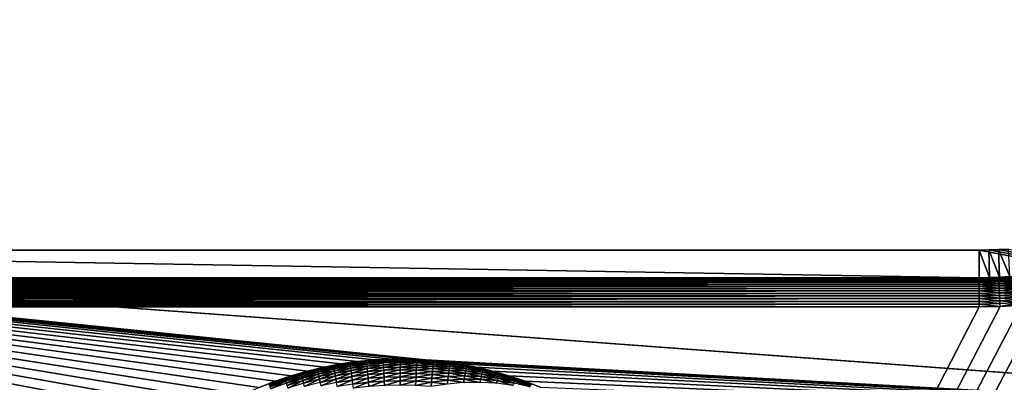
# Model space of a CAD drawing. Extents: x -260 to 260, y -882 to 882.
# Tile 179 of 234: x -47 to 74, y 621 to 665. Entities that reach past the tile are written whole.
import ezdxf

# ---------------------------------------------------------------- set-up
doc = ezdxf.new("R2010")
doc.units = 0
doc.header["$LTSCALE"] = 21.359881
for name, color, linetype in [('1', 7, 'CONTINUOUS'), ('2', 7, 'CONTINUOUS'), ('22', 7, 'CONTINUOUS'), ('25', 7, 'CONTINUOUS'), ('48', 7, 'CONTINUOUS'), ('49', 7, 'CONTINUOUS'), ('62', 7, 'CONTINUOUS'), ('63', 7, 'CONTINUOUS')]:
    doc.layers.add(name, color=color, linetype=linetype)

msp = doc.modelspace()

# ---------------------------------------------------------------- linework, layer by layer
at = {"layer": '1', "color": 7, "linetype": 'CONTINUOUS'}
for points in [[(253.52, 812.5), (-253.52, 0), (253.52, 0), (253.52, 812.5)], [(-253.52, 0), (253.52, 812.5), (116.58, 650.82), (-253.52, 0)], [(114.85, 648.89), (-253.52, 0), (116.58, 650.82), (114.85, 648.89)], [(113.04, 647.05), (-253.52, 0), (114.85, 648.89), (113.04, 647.05)], [(111.16, 645.28), (-253.52, 0), (113.04, 647.05), (111.16, 645.28)], [(109.2, 643.59), (-253.52, 0), (111.16, 645.28), (109.2, 643.59)], [(107.16, 641.99), (-253.52, 0), (109.2, 643.59), (107.16, 641.99)], [(105.06, 640.48), (-253.52, 0), (107.16, 641.99), (105.06, 640.48)], [(102.9, 639.06), (-253.52, 0), (105.06, 640.48), (102.9, 639.06)], [(100.68, 637.73), (-253.52, 0), (102.9, 639.06), (100.68, 637.73)], [(98.4, 636.51), (-253.52, 0), (100.68, 637.73), (98.4, 636.51)], [(96.08, 635.38), (-253.52, 0), (98.4, 636.51), (96.08, 635.38)], [(93.7, 634.35), (-253.52, 0), (96.08, 635.38), (93.7, 634.35)], [(91.29, 633.42), (-253.52, 0), (93.7, 634.35), (91.29, 633.42)], [(88.84, 632.6), (-253.52, 0), (91.29, 633.42), (88.84, 632.6)], [(86.35, 631.89), (-253.52, 0), (88.84, 632.6), (86.35, 631.89)], [(83.83, 631.28), (-253.52, 0), (86.35, 631.89), (83.83, 631.28)], [(81.3, 630.78), (-253.52, 0), (83.83, 631.28), (81.3, 630.78)], [(78.74, 630.39), (-253.52, 0), (81.3, 630.78), (78.74, 630.39)], [(76.17, 630.12), (-253.52, 0), (78.74, 630.39), (76.17, 630.12)], [(73.59, 629.95), (-253.52, 0), (76.17, 630.12), (73.59, 629.95)], [(71, 629.89), (-253.52, 0), (73.59, 629.95), (71, 629.89)], [(-129, 629.89), (-253.52, 0), (71, 629.89), (-129, 629.89)]]:
    msp.add_3dface(points, dxfattribs=at)
at = {"layer": '2', "color": 7, "linetype": 'CONTINUOUS'}
for points in [[(-27.98, 613.6, -9), (-199.6, 612.49, -9), (-139.66, 637.94, -9), (-27.98, 613.6, -9)], [(-139.66, 637.94, -9), (-138.49, 637.71, -9), (-26.33, 614.88, -9), (-139.66, 637.94, -9)], [(-27.98, 613.6, -9), (-139.66, 637.94, -9), (-26.33, 614.88, -9), (-27.98, 613.6, -9)], [(-138.49, 637.71, -9), (-137.31, 637.51, -9), (-22.85, 617.19, -9), (-138.49, 637.71, -9)], [(-26.33, 614.88, -9), (-138.49, 637.71, -9), (-24.61, 616.07, -9), (-26.33, 614.88, -9)], [(-24.61, 616.07, -9), (-138.49, 637.71, -9), (-22.85, 617.19, -9), (-24.61, 616.07, -9)], [(-137.31, 637.51, -9), (-136.13, 637.34, -9), (-19.17, 619.16, -9), (-137.31, 637.51, -9)], [(-22.85, 617.19, -9), (-137.31, 637.51, -9), (-21.03, 618.21, -9), (-22.85, 617.19, -9)], [(-21.03, 618.21, -9), (-137.31, 637.51, -9), (-19.17, 619.16, -9), (-21.03, 618.21, -9)], [(-136.13, 637.34, -9), (-134.95, 637.19, -9), (-13.35, 621.45, -9), (-136.13, 637.34, -9)], [(-19.17, 619.16, -9), (-136.13, 637.34, -9), (-17.27, 620.01, -9), (-19.17, 619.16, -9)], [(-17.27, 620.01, -9), (-136.13, 637.34, -9), (-15.33, 620.78, -9), (-17.27, 620.01, -9)], [(-15.33, 620.78, -9), (-136.13, 637.34, -9), (-13.35, 621.45, -9), (-15.33, 620.78, -9)], [(-13.35, 621.45, -9), (-134.95, 637.19, -9), (-11.35, 622.03, -9), (-13.35, 621.45, -9)], [(-11.35, 622.03, -9), (-134.95, 637.19, -9), (-9.32, 622.51, -9), (-11.35, 622.03, -9)], [(-9.32, 622.51, -9), (-134.95, 637.19, -9), (-7.27, 622.9, -9), (-9.32, 622.51, -9)], [(-7.27, 622.9, -9), (-134.95, 637.19, -9), (-5.2, 623.19, -9), (-7.27, 622.9, -9)], [(-5.2, 623.19, -9), (-134.95, 637.19, -9), (-3.13, 623.39, -9), (-5.2, 623.19, -9)], [(-134.95, 637.19, -9), (-133.76, 637.07, -9), (-3.13, 623.39, -9), (-134.95, 637.19, -9)], [(-133.76, 637.07, -9), (-132.58, 636.98, -9), (1.04, 623.49, -9), (-133.76, 637.07, -9)], [(-1.04, 623.49, -9), (-3.13, 623.39, -9), (-133.76, 637.07, -9), (-1.04, 623.49, -9)], [(-1.04, 623.49, -9), (-133.76, 637.07, -9), (1.04, 623.49, -9), (-1.04, 623.49, -9)], [(-132.58, 636.98, -9), (-131.38, 636.91, -9), (1.04, 623.49, -9), (-132.58, 636.98, -9)], [(-131.38, 636.91, -9), (-130.19, 636.87, -9), (1.04, 623.49, -9), (-131.38, 636.91, -9)], [(-130.19, 636.87, -9), (-129, 636.86, -9), (1.04, 623.49, -9), (-130.19, 636.87, -9)], [(-129, 636.86, -9), (71, 636.86, -9), (201.2, 612.44, -9), (-129, 636.86, -9)], [(200.4, 612.49, -9), (-129, 636.86, -9), (201.2, 612.44, -9), (200.4, 612.49, -9)], [(-129, 636.86, -9), (200.4, 612.49, -9), (3.13, 623.39, -9), (-129, 636.86, -9)], [(1.04, 623.49, -9), (-129, 636.86, -9), (3.13, 623.39, -9), (1.04, 623.49, -9)], [(71, 636.86, -9), (72.19, 636.87, -9), (201.99, 612.34, -9), (71, 636.86, -9)], [(201.2, 612.44, -9), (71, 636.86, -9), (201.99, 612.34, -9), (201.2, 612.44, -9)], [(72.19, 636.87, -9), (73.38, 636.91, -9), (201.99, 612.34, -9), (72.19, 636.87, -9)], [(73.38, 636.91, -9), (74.58, 636.98, -9), (201.99, 612.34, -9), (73.38, 636.91, -9)], [(3.13, 623.39, -9), (200.4, 612.49, -9), (5.2, 623.19, -9), (3.13, 623.39, -9)], [(5.2, 623.19, -9), (200.4, 612.49, -9), (7.27, 622.9, -9), (5.2, 623.19, -9)], [(7.27, 622.9, -9), (200.4, 612.49, -9), (9.32, 622.51, -9), (7.27, 622.9, -9)], [(9.32, 622.51, -9), (200.4, 612.49, -9), (11.35, 622.03, -9), (9.32, 622.51, -9)], [(11.35, 622.03, -9), (200.4, 612.49, -9), (13.35, 621.45, -9), (11.35, 622.03, -9)], [(13.35, 621.45, -9), (200.4, 612.49, -9), (15.33, 620.78, -9), (13.35, 621.45, -9)], [(15.33, 620.78, -9), (200.4, 612.49, -9), (17.27, 620.01, -9), (15.33, 620.78, -9)]]:
    msp.add_3dface(points, dxfattribs=at)
at = {"layer": '22', "color": 7, "linetype": 'CONTINUOUS'}
for points in [[(-9.32, 622.51, -9), (-7.27, 622.9, -9), (-9.32, 622.51, -14), (-9.32, 622.51, -9)], [(-9.32, 622.51, -14), (-7.27, 622.9, -9), (-7.27, 622.9, -14), (-9.32, 622.51, -14)], [(-7.27, 622.9, -9), (-5.2, 623.19, -9), (-7.27, 622.9, -14), (-7.27, 622.9, -9)], [(-7.27, 622.9, -14), (-5.2, 623.19, -9), (-5.2, 623.19, -14), (-7.27, 622.9, -14)], [(-5.2, 623.19, -9), (-3.13, 623.39, -9), (-5.2, 623.19, -14), (-5.2, 623.19, -9)], [(-5.2, 623.19, -14), (-3.13, 623.39, -9), (-3.13, 623.39, -14), (-5.2, 623.19, -14)], [(-3.13, 623.39, -9), (-1.04, 623.49, -9), (-3.13, 623.39, -14), (-3.13, 623.39, -9)], [(-3.13, 623.39, -14), (-1.04, 623.49, -9), (-1.04, 623.49, -14), (-3.13, 623.39, -14)], [(-1.04, 623.49, -9), (1.04, 623.49, -9), (-1.04, 623.49, -14), (-1.04, 623.49, -9)], [(-1.04, 623.49, -14), (1.04, 623.49, -9), (1.04, 623.49, -14), (-1.04, 623.49, -14)], [(1.04, 623.49, -9), (3.13, 623.39, -9), (1.04, 623.49, -14), (1.04, 623.49, -9)], [(1.04, 623.49, -14), (3.13, 623.39, -9), (3.13, 623.39, -14), (1.04, 623.49, -14)], [(3.13, 623.39, -9), (5.2, 623.19, -9), (3.13, 623.39, -14), (3.13, 623.39, -9)], [(3.13, 623.39, -14), (5.2, 623.19, -9), (5.2, 623.19, -14), (3.13, 623.39, -14)], [(5.2, 623.19, -9), (7.27, 622.9, -9), (5.2, 623.19, -14), (5.2, 623.19, -9)], [(5.2, 623.19, -14), (7.27, 622.9, -9), (7.27, 622.9, -14), (5.2, 623.19, -14)], [(7.27, 622.9, -9), (9.32, 622.51, -9), (7.27, 622.9, -14), (7.27, 622.9, -9)], [(7.27, 622.9, -14), (9.32, 622.51, -9), (9.32, 622.51, -14), (7.27, 622.9, -14)], [(-13.35, 621.45, -9), (-11.35, 622.03, -9), (-13.35, 621.45, -14), (-13.35, 621.45, -9)], [(-13.35, 621.45, -14), (-11.35, 622.03, -9), (-11.35, 622.03, -14), (-13.35, 621.45, -14)], [(-11.35, 622.03, -9), (-9.32, 622.51, -9), (-11.35, 622.03, -14), (-11.35, 622.03, -9)], [(-11.35, 622.03, -14), (-9.32, 622.51, -9), (-9.32, 622.51, -14), (-11.35, 622.03, -14)], [(9.32, 622.51, -9), (11.35, 622.03, -9), (9.32, 622.51, -14), (9.32, 622.51, -9)], [(9.32, 622.51, -14), (11.35, 622.03, -9), (11.35, 622.03, -14), (9.32, 622.51, -14)], [(11.35, 622.03, -9), (13.35, 621.45, -9), (11.35, 622.03, -14), (11.35, 622.03, -9)], [(11.35, 622.03, -14), (13.35, 621.45, -9), (13.35, 621.45, -14), (11.35, 622.03, -14)], [(-17.27, 620.01, -9), (-15.33, 620.78, -9), (-17.27, 620.01, -14), (-17.27, 620.01, -9)], [(-17.27, 620.01, -14), (-15.33, 620.78, -9), (-15.33, 620.78, -14), (-17.27, 620.01, -14)], [(-15.33, 620.78, -9), (-13.35, 621.45, -9), (-15.33, 620.78, -14), (-15.33, 620.78, -9)], [(-15.33, 620.78, -14), (-13.35, 621.45, -9), (-13.35, 621.45, -14), (-15.33, 620.78, -14)], [(13.35, 621.45, -9), (15.33, 620.78, -9), (13.35, 621.45, -14), (13.35, 621.45, -9)], [(13.35, 621.45, -14), (15.33, 620.78, -9), (15.33, 620.78, -14), (13.35, 621.45, -14)], [(15.33, 620.78, -9), (17.27, 620.01, -9), (15.33, 620.78, -14), (15.33, 620.78, -9)], [(15.33, 620.78, -14), (17.27, 620.01, -9), (17.27, 620.01, -14), (15.33, 620.78, -14)]]:
    msp.add_3dface(points, dxfattribs=at)
at = {"layer": '25', "color": 7, "linetype": 'CONTINUOUS'}
for points in [[(-9.32, 622.51, -14), (-7.27, 622.9, -14), (-8.17, 622.72, -14.91), (-9.32, 622.51, -14)], [(-7.27, 622.9, -14), (-6.14, 623.05, -14.91), (-8.17, 622.72, -14.91), (-7.27, 622.9, -14)], [(-6.14, 623.05, -14.91), (-8.16, 622.63, -15.81), (-8.17, 622.72, -14.91), (-6.14, 623.05, -14.91)], [(-6.13, 622.96, -15.81), (-8.16, 622.63, -15.81), (-6.14, 623.05, -14.91), (-6.13, 622.96, -15.81)], [(-6.13, 622.96, -15.81), (-8.13, 622.5, -16.71), (-8.16, 622.63, -15.81), (-6.13, 622.96, -15.81)], [(-6.11, 622.83, -16.71), (-8.13, 622.5, -16.71), (-6.13, 622.96, -15.81), (-6.11, 622.83, -16.71)], [(-7.27, 622.9, -14), (-5.2, 623.19, -14), (-6.14, 623.05, -14.91), (-7.27, 622.9, -14)], [(-5.2, 623.19, -14), (-4.1, 623.28, -14.91), (-6.14, 623.05, -14.91), (-5.2, 623.19, -14)], [(-4.1, 623.28, -14.91), (-6.13, 622.96, -15.81), (-6.14, 623.05, -14.91), (-4.1, 623.28, -14.91)], [(-4.1, 623.2, -15.81), (-6.13, 622.96, -15.81), (-4.1, 623.28, -14.91), (-4.1, 623.2, -15.81)], [(-4.1, 623.2, -15.81), (-6.11, 622.83, -16.71), (-6.13, 622.96, -15.81), (-4.1, 623.2, -15.81)], [(-4.08, 623.07, -16.71), (-6.11, 622.83, -16.71), (-4.1, 623.2, -15.81), (-4.08, 623.07, -16.71)], [(-4.08, 623.07, -16.71), (-6.09, 622.64, -17.59), (-6.11, 622.83, -16.71), (-4.08, 623.07, -16.71)], [(-4.07, 622.88, -17.59), (-6.09, 622.64, -17.59), (-4.08, 623.07, -16.71), (-4.07, 622.88, -17.59)], [(-4.07, 622.88, -17.59), (-6.05, 622.4, -18.47), (-6.09, 622.64, -17.59), (-4.07, 622.88, -17.59)], [(-4.04, 622.63, -18.47), (-6.05, 622.4, -18.47), (-4.07, 622.88, -17.59), (-4.04, 622.63, -18.47)], [(-5.2, 623.19, -14), (-3.13, 623.39, -14), (-4.1, 623.28, -14.91), (-5.2, 623.19, -14)], [(-3.13, 623.39, -14), (-2.05, 623.43, -14.91), (-4.1, 623.28, -14.91), (-3.13, 623.39, -14)], [(-2.05, 623.34, -15.81), (-4.1, 623.2, -15.81), (-2.05, 623.43, -14.91), (-2.05, 623.34, -15.81)], [(-2.05, 623.43, -14.91), (-4.1, 623.2, -15.81), (-4.1, 623.28, -14.91), (-2.05, 623.43, -14.91)], [(-2.05, 623.34, -15.81), (-4.08, 623.07, -16.71), (-4.1, 623.2, -15.81), (-2.05, 623.34, -15.81)], [(-2.04, 623.21, -16.71), (-4.08, 623.07, -16.71), (-2.05, 623.34, -15.81), (-2.04, 623.21, -16.71)], [(-2.04, 623.21, -16.71), (-4.07, 622.88, -17.59), (-4.08, 623.07, -16.71), (-2.04, 623.21, -16.71)], [(-2.04, 623.02, -17.59), (-4.07, 622.88, -17.59), (-2.04, 623.21, -16.71), (-2.04, 623.02, -17.59)], [(-2.04, 623.02, -17.59), (-4.04, 622.63, -18.47), (-4.07, 622.88, -17.59), (-2.04, 623.02, -17.59)], [(-2.02, 622.77, -18.47), (-4.04, 622.63, -18.47), (-2.04, 623.02, -17.59), (-2.02, 622.77, -18.47)], [(-3.13, 623.39, -14), (-1.04, 623.49, -14), (-2.05, 623.43, -14.91), (-3.13, 623.39, -14)], [(-1.04, 623.49, -14), (0, 623.47, -14.91), (-2.05, 623.43, -14.91), (-1.04, 623.49, -14)], [(0, 623.39, -15.81), (-2.05, 623.34, -15.81), (0, 623.47, -14.91), (0, 623.39, -15.81)], [(0, 623.47, -14.91), (-2.05, 623.34, -15.81), (-2.05, 623.43, -14.91), (0, 623.47, -14.91)], [(0, 623.39, -15.81), (-2.04, 623.21, -16.71), (-2.05, 623.34, -15.81), (0, 623.39, -15.81)], [(0, 623.25, -16.71), (-2.04, 623.21, -16.71), (0, 623.39, -15.81), (0, 623.25, -16.71)], [(0, 623.06, -17.59), (-2.04, 623.02, -17.59), (0, 623.25, -16.71), (0, 623.06, -17.59)], [(0, 623.25, -16.71), (-2.04, 623.02, -17.59), (-2.04, 623.21, -16.71), (0, 623.25, -16.71)], [(0, 623.06, -17.59), (-2.02, 622.77, -18.47), (-2.04, 623.02, -17.59), (0, 623.06, -17.59)], [(0, 622.82, -18.47), (-2.02, 622.77, -18.47), (0, 623.06, -17.59), (0, 622.82, -18.47)], [(-1.04, 623.49, -14), (1.04, 623.49, -14), (0, 623.47, -14.91), (-1.04, 623.49, -14)], [(1.04, 623.49, -14), (2.05, 623.43, -14.91), (0, 623.47, -14.91), (1.04, 623.49, -14)], [(2.05, 623.43, -14.91), (0, 623.39, -15.81), (0, 623.47, -14.91), (2.05, 623.43, -14.91)], [(2.05, 623.34, -15.81), (0, 623.39, -15.81), (2.05, 623.43, -14.91), (2.05, 623.34, -15.81)], [(2.05, 623.34, -15.81), (0, 623.25, -16.71), (0, 623.39, -15.81), (2.05, 623.34, -15.81)], [(2.04, 623.21, -16.71), (0, 623.25, -16.71), (2.05, 623.34, -15.81), (2.04, 623.21, -16.71)], [(2.04, 623.21, -16.71), (0, 623.06, -17.59), (0, 623.25, -16.71), (2.04, 623.21, -16.71)], [(2.04, 623.02, -17.59), (0, 623.06, -17.59), (2.04, 623.21, -16.71), (2.04, 623.02, -17.59)], [(2.04, 623.02, -17.59), (0, 622.82, -18.47), (0, 623.06, -17.59), (2.04, 623.02, -17.59)], [(2.02, 622.77, -18.47), (0, 622.82, -18.47), (2.04, 623.02, -17.59), (2.02, 622.77, -18.47)], [(1.04, 623.49, -14), (3.13, 623.39, -14), (2.05, 623.43, -14.91), (1.04, 623.49, -14)], [(4.07, 622.88, -17.59), (2.02, 622.77, -18.47), (2.04, 623.02, -17.59), (4.07, 622.88, -17.59)], [(4.04, 622.63, -18.47), (2.02, 622.77, -18.47), (4.07, 622.88, -17.59), (4.04, 622.63, -18.47)], [(4.1, 623.2, -15.81), (2.04, 623.21, -16.71), (2.05, 623.34, -15.81), (4.1, 623.2, -15.81)], [(4.08, 623.07, -16.71), (2.04, 623.02, -17.59), (2.04, 623.21, -16.71), (4.08, 623.07, -16.71)], [(4.08, 623.07, -16.71), (2.04, 623.21, -16.71), (4.1, 623.2, -15.81), (4.08, 623.07, -16.71)], [(4.07, 622.88, -17.59), (2.04, 623.02, -17.59), (4.08, 623.07, -16.71), (4.07, 622.88, -17.59)], [(3.13, 623.39, -14), (4.1, 623.28, -14.91), (2.05, 623.43, -14.91), (3.13, 623.39, -14)], [(4.1, 623.28, -14.91), (2.05, 623.34, -15.81), (2.05, 623.43, -14.91), (4.1, 623.28, -14.91)], [(4.1, 623.2, -15.81), (2.05, 623.34, -15.81), (4.1, 623.28, -14.91), (4.1, 623.2, -15.81)], [(3.13, 623.39, -14), (5.2, 623.19, -14), (4.1, 623.28, -14.91), (3.13, 623.39, -14)], [(6.09, 622.64, -17.59), (4.04, 622.63, -18.47), (4.07, 622.88, -17.59), (6.09, 622.64, -17.59)], [(6.11, 622.83, -16.71), (4.07, 622.88, -17.59), (4.08, 623.07, -16.71), (6.11, 622.83, -16.71)], [(6.09, 622.64, -17.59), (4.07, 622.88, -17.59), (6.11, 622.83, -16.71), (6.09, 622.64, -17.59)], [(6.13, 622.96, -15.81), (4.08, 623.07, -16.71), (4.1, 623.2, -15.81), (6.13, 622.96, -15.81)], [(6.11, 622.83, -16.71), (4.08, 623.07, -16.71), (6.13, 622.96, -15.81), (6.11, 622.83, -16.71)], [(5.2, 623.19, -14), (6.14, 623.05, -14.91), (4.1, 623.28, -14.91), (5.2, 623.19, -14)], [(6.14, 623.05, -14.91), (4.1, 623.2, -15.81), (4.1, 623.28, -14.91), (6.14, 623.05, -14.91)], [(6.13, 622.96, -15.81), (4.1, 623.2, -15.81), (6.14, 623.05, -14.91), (6.13, 622.96, -15.81)], [(5.2, 623.19, -14), (7.27, 622.9, -14), (6.14, 623.05, -14.91), (5.2, 623.19, -14)], [(8.16, 622.63, -15.81), (6.11, 622.83, -16.71), (6.13, 622.96, -15.81), (8.16, 622.63, -15.81)], [(8.17, 622.72, -14.91), (6.13, 622.96, -15.81), (6.14, 623.05, -14.91), (8.17, 622.72, -14.91)], [(8.16, 622.63, -15.81), (6.13, 622.96, -15.81), (8.17, 622.72, -14.91), (8.16, 622.63, -15.81)], [(7.27, 622.9, -14), (8.17, 622.72, -14.91), (6.14, 623.05, -14.91), (7.27, 622.9, -14)], [(7.27, 622.9, -14), (9.32, 622.51, -14), (8.17, 622.72, -14.91), (7.27, 622.9, -14)], [(-13.35, 621.45, -14), (-12.17, 621.77, -14.91), (-14.13, 621.17, -14.91), (-13.35, 621.45, -14)], [(-12.17, 621.77, -14.91), (-14.11, 621.09, -15.81), (-14.13, 621.17, -14.91), (-12.17, 621.77, -14.91)], [(-12.15, 621.7, -15.81), (-14.11, 621.09, -15.81), (-12.17, 621.77, -14.91), (-12.15, 621.7, -15.81)], [(-12.15, 621.7, -15.81), (-14.06, 620.96, -16.71), (-14.11, 621.09, -15.81), (-12.15, 621.7, -15.81)], [(-12.11, 621.56, -16.71), (-14.06, 620.96, -16.71), (-12.15, 621.7, -15.81), (-12.11, 621.56, -16.71)], [(-13.35, 621.45, -14), (-11.35, 622.03, -14), (-12.17, 621.77, -14.91), (-13.35, 621.45, -14)], [(-11.35, 622.03, -14), (-10.18, 622.29, -14.91), (-12.17, 621.77, -14.91), (-11.35, 622.03, -14)], [(-10.18, 622.29, -14.91), (-12.15, 621.7, -15.81), (-12.17, 621.77, -14.91), (-10.18, 622.29, -14.91)], [(-10.16, 622.21, -15.81), (-12.15, 621.7, -15.81), (-10.18, 622.29, -14.91), (-10.16, 622.21, -15.81)], [(-10.16, 622.21, -15.81), (-12.11, 621.56, -16.71), (-12.15, 621.7, -15.81), (-10.16, 622.21, -15.81)], [(-10.13, 622.08, -16.71), (-12.11, 621.56, -16.71), (-10.16, 622.21, -15.81), (-10.13, 622.08, -16.71)], [(-10.13, 622.08, -16.71), (-12.06, 621.38, -17.59), (-12.11, 621.56, -16.71), (-10.13, 622.08, -16.71)], [(-10.09, 621.89, -17.59), (-12.06, 621.38, -17.59), (-10.13, 622.08, -16.71), (-10.09, 621.89, -17.59)], [(-10.09, 621.89, -17.59), (-11.99, 621.15, -18.47), (-12.06, 621.38, -17.59), (-10.09, 621.89, -17.59)], [(-10.03, 621.66, -18.47), (-11.99, 621.15, -18.47), (-10.09, 621.89, -17.59), (-10.03, 621.66, -18.47)], [(-11.35, 622.03, -14), (-9.32, 622.51, -14), (-10.18, 622.29, -14.91), (-11.35, 622.03, -14)], [(-9.32, 622.51, -14), (-8.17, 622.72, -14.91), (-10.18, 622.29, -14.91), (-9.32, 622.51, -14)], [(-8.17, 622.72, -14.91), (-10.16, 622.21, -15.81), (-10.18, 622.29, -14.91), (-8.17, 622.72, -14.91)], [(-8.16, 622.63, -15.81), (-10.16, 622.21, -15.81), (-8.17, 622.72, -14.91), (-8.16, 622.63, -15.81)], [(-8.16, 622.63, -15.81), (-10.13, 622.08, -16.71), (-10.16, 622.21, -15.81), (-8.16, 622.63, -15.81)], [(-8.13, 622.5, -16.71), (-10.13, 622.08, -16.71), (-8.16, 622.63, -15.81), (-8.13, 622.5, -16.71)], [(-8.13, 622.5, -16.71), (-10.09, 621.89, -17.59), (-10.13, 622.08, -16.71), (-8.13, 622.5, -16.71)], [(-8.1, 622.31, -17.59), (-10.09, 621.89, -17.59), (-8.13, 622.5, -16.71), (-8.1, 622.31, -17.59)], [(-8.1, 622.31, -17.59), (-10.03, 621.66, -18.47), (-10.09, 621.89, -17.59), (-8.1, 622.31, -17.59)], [(-8.05, 622.07, -18.47), (-10.03, 621.66, -18.47), (-8.1, 622.31, -17.59), (-8.05, 622.07, -18.47)], [(-8.05, 622.07, -18.47), (-9.96, 621.37, -19.32), (-10.03, 621.66, -18.47), (-8.05, 622.07, -18.47)], [(-8, 621.78, -19.32), (-9.96, 621.37, -19.32), (-8.05, 622.07, -18.47), (-8, 621.78, -19.32)], [(-8, 621.78, -19.32), (-9.89, 621.03, -20.16), (-9.96, 621.37, -19.32), (-8, 621.78, -19.32)], [(-7.93, 621.44, -20.16), (-9.89, 621.03, -20.16), (-8, 621.78, -19.32), (-7.93, 621.44, -20.16)], [(-6.11, 622.83, -16.71), (-8.1, 622.31, -17.59), (-8.13, 622.5, -16.71), (-6.11, 622.83, -16.71)], [(-6.09, 622.64, -17.59), (-8.1, 622.31, -17.59), (-6.11, 622.83, -16.71), (-6.09, 622.64, -17.59)], [(-6.09, 622.64, -17.59), (-8.05, 622.07, -18.47), (-8.1, 622.31, -17.59), (-6.09, 622.64, -17.59)], [(-6.05, 622.4, -18.47), (-8.05, 622.07, -18.47), (-6.09, 622.64, -17.59), (-6.05, 622.4, -18.47)], [(-6.05, 622.4, -18.47), (-8, 621.78, -19.32), (-8.05, 622.07, -18.47), (-6.05, 622.4, -18.47)], [(-6.01, 622.11, -19.32), (-8, 621.78, -19.32), (-6.05, 622.4, -18.47), (-6.01, 622.11, -19.32)], [(-6.01, 622.11, -19.32), (-7.93, 621.44, -20.16), (-8, 621.78, -19.32), (-6.01, 622.11, -19.32)], [(-5.97, 621.76, -20.16), (-7.93, 621.44, -20.16), (-6.01, 622.11, -19.32), (-5.97, 621.76, -20.16)], [(-5.97, 621.76, -20.16), (-7.86, 621.05, -20.98), (-7.93, 621.44, -20.16), (-5.97, 621.76, -20.16)], [(-5.91, 621.37, -20.98), (-7.86, 621.05, -20.98), (-5.97, 621.76, -20.16), (-5.91, 621.37, -20.98)], [(-4.04, 622.63, -18.47), (-6.01, 622.11, -19.32), (-6.05, 622.4, -18.47), (-4.04, 622.63, -18.47)], [(-4.02, 622.34, -19.32), (-6.01, 622.11, -19.32), (-4.04, 622.63, -18.47), (-4.02, 622.34, -19.32)], [(-4.02, 622.34, -19.32), (-5.97, 621.76, -20.16), (-6.01, 622.11, -19.32), (-4.02, 622.34, -19.32)], [(-3.98, 621.99, -20.16), (-5.97, 621.76, -20.16), (-4.02, 622.34, -19.32), (-3.98, 621.99, -20.16)], [(-3.98, 621.99, -20.16), (-5.91, 621.37, -20.98), (-5.97, 621.76, -20.16), (-3.98, 621.99, -20.16)], [(-3.95, 621.6, -20.98), (-5.91, 621.37, -20.98), (-3.98, 621.99, -20.16), (-3.95, 621.6, -20.98)], [(-2.02, 622.77, -18.47), (-4.02, 622.34, -19.32), (-4.04, 622.63, -18.47), (-2.02, 622.77, -18.47)], [(-2.01, 622.48, -19.32), (-4.02, 622.34, -19.32), (-2.02, 622.77, -18.47), (-2.01, 622.48, -19.32)], [(-2.01, 622.48, -19.32), (-3.98, 621.99, -20.16), (-4.02, 622.34, -19.32), (-2.01, 622.48, -19.32)], [(-1.99, 622.13, -20.16), (-3.98, 621.99, -20.16), (-2.01, 622.48, -19.32), (-1.99, 622.13, -20.16)], [(-1.99, 622.13, -20.16), (-3.95, 621.6, -20.98), (-3.98, 621.99, -20.16), (-1.99, 622.13, -20.16)], [(-1.98, 621.73, -20.98), (-3.95, 621.6, -20.98), (-1.99, 622.13, -20.16), (-1.98, 621.73, -20.98)], [(-1.98, 621.73, -20.98), (-3.91, 621.15, -21.77), (-3.95, 621.6, -20.98), (-1.98, 621.73, -20.98)], [(-1.96, 621.29, -21.77), (-3.91, 621.15, -21.77), (-1.98, 621.73, -20.98), (-1.96, 621.29, -21.77)], [(0, 622.82, -18.47), (-2.01, 622.48, -19.32), (-2.02, 622.77, -18.47), (0, 622.82, -18.47)], [(0, 622.52, -19.32), (-2.01, 622.48, -19.32), (0, 622.82, -18.47), (0, 622.52, -19.32)], [(0, 622.52, -19.32), (-1.99, 622.13, -20.16), (-2.01, 622.48, -19.32), (0, 622.52, -19.32)], [(0, 622.18, -20.16), (-1.99, 622.13, -20.16), (0, 622.52, -19.32), (0, 622.18, -20.16)], [(0, 622.18, -20.16), (-1.98, 621.73, -20.98), (-1.99, 622.13, -20.16), (0, 622.18, -20.16)], [(0, 621.78, -20.98), (-1.98, 621.73, -20.98), (0, 622.18, -20.16), (0, 621.78, -20.98)], [(0, 621.78, -20.98), (-1.96, 621.29, -21.77), (-1.98, 621.73, -20.98), (0, 621.78, -20.98)], [(0, 621.33, -21.77), (-1.96, 621.29, -21.77), (0, 621.78, -20.98), (0, 621.33, -21.77)], [(2.02, 622.77, -18.47), (0, 622.52, -19.32), (0, 622.82, -18.47), (2.02, 622.77, -18.47)], [(2.01, 622.48, -19.32), (0, 622.52, -19.32), (2.02, 622.77, -18.47), (2.01, 622.48, -19.32)], [(2.01, 622.48, -19.32), (0, 622.18, -20.16), (0, 622.52, -19.32), (2.01, 622.48, -19.32)], [(1.99, 622.13, -20.16), (0, 622.18, -20.16), (2.01, 622.48, -19.32), (1.99, 622.13, -20.16)], [(1.99, 622.13, -20.16), (0, 621.78, -20.98), (0, 622.18, -20.16), (1.99, 622.13, -20.16)], [(1.98, 621.73, -20.98), (0, 621.78, -20.98), (1.99, 622.13, -20.16), (1.98, 621.73, -20.98)], [(1.98, 621.73, -20.98), (0, 621.33, -21.77), (0, 621.78, -20.98), (1.98, 621.73, -20.98)], [(1.96, 621.29, -21.77), (0, 621.33, -21.77), (1.98, 621.73, -20.98), (1.96, 621.29, -21.77)], [(3.95, 621.6, -20.98), (1.96, 621.29, -21.77), (1.98, 621.73, -20.98), (3.95, 621.6, -20.98)], [(3.98, 621.99, -20.16), (1.98, 621.73, -20.98), (1.99, 622.13, -20.16), (3.98, 621.99, -20.16)], [(3.95, 621.6, -20.98), (1.98, 621.73, -20.98), (3.98, 621.99, -20.16), (3.95, 621.6, -20.98)], [(4.02, 622.34, -19.32), (1.99, 622.13, -20.16), (2.01, 622.48, -19.32), (4.02, 622.34, -19.32)], [(3.98, 621.99, -20.16), (1.99, 622.13, -20.16), (4.02, 622.34, -19.32), (3.98, 621.99, -20.16)], [(4.04, 622.63, -18.47), (2.01, 622.48, -19.32), (2.02, 622.77, -18.47), (4.04, 622.63, -18.47)], [(4.02, 622.34, -19.32), (2.01, 622.48, -19.32), (4.04, 622.63, -18.47), (4.02, 622.34, -19.32)], [(5.97, 621.76, -20.16), (3.95, 621.6, -20.98), (3.98, 621.99, -20.16), (5.97, 621.76, -20.16)], [(5.91, 621.37, -20.98), (3.95, 621.6, -20.98), (5.97, 621.76, -20.16), (5.91, 621.37, -20.98)], [(6.01, 622.11, -19.32), (3.98, 621.99, -20.16), (4.02, 622.34, -19.32), (6.01, 622.11, -19.32)], [(5.97, 621.76, -20.16), (3.98, 621.99, -20.16), (6.01, 622.11, -19.32), (5.97, 621.76, -20.16)], [(6.05, 622.4, -18.47), (4.02, 622.34, -19.32), (4.04, 622.63, -18.47), (6.05, 622.4, -18.47)], [(6.01, 622.11, -19.32), (4.02, 622.34, -19.32), (6.05, 622.4, -18.47), (6.01, 622.11, -19.32)], [(6.05, 622.4, -18.47), (4.04, 622.63, -18.47), (6.09, 622.64, -17.59), (6.05, 622.4, -18.47)], [(7.93, 621.44, -20.16), (5.91, 621.37, -20.98), (5.97, 621.76, -20.16), (7.93, 621.44, -20.16)], [(8, 621.78, -19.32), (5.97, 621.76, -20.16), (6.01, 622.11, -19.32), (8, 621.78, -19.32)], [(7.93, 621.44, -20.16), (5.97, 621.76, -20.16), (8, 621.78, -19.32), (7.93, 621.44, -20.16)], [(8.05, 622.07, -18.47), (6.01, 622.11, -19.32), (6.05, 622.4, -18.47), (8.05, 622.07, -18.47)], [(8, 621.78, -19.32), (6.01, 622.11, -19.32), (8.05, 622.07, -18.47), (8, 621.78, -19.32)], [(8.1, 622.31, -17.59), (6.05, 622.4, -18.47), (6.09, 622.64, -17.59), (8.1, 622.31, -17.59)], [(8.05, 622.07, -18.47), (6.05, 622.4, -18.47), (8.1, 622.31, -17.59), (8.05, 622.07, -18.47)], [(8.13, 622.5, -16.71), (6.09, 622.64, -17.59), (6.11, 622.83, -16.71), (8.13, 622.5, -16.71)], [(8.1, 622.31, -17.59), (6.09, 622.64, -17.59), (8.13, 622.5, -16.71), (8.1, 622.31, -17.59)], [(8.13, 622.5, -16.71), (6.11, 622.83, -16.71), (8.16, 622.63, -15.81), (8.13, 622.5, -16.71)], [(9.96, 621.37, -19.32), (7.93, 621.44, -20.16), (8, 621.78, -19.32), (9.96, 621.37, -19.32)], [(10.03, 621.66, -18.47), (8, 621.78, -19.32), (8.05, 622.07, -18.47), (10.03, 621.66, -18.47)], [(9.96, 621.37, -19.32), (8, 621.78, -19.32), (10.03, 621.66, -18.47), (9.96, 621.37, -19.32)], [(10.09, 621.89, -17.59), (8.05, 622.07, -18.47), (8.1, 622.31, -17.59), (10.09, 621.89, -17.59)], [(10.03, 621.66, -18.47), (8.05, 622.07, -18.47), (10.09, 621.89, -17.59), (10.03, 621.66, -18.47)], [(10.13, 622.08, -16.71), (8.1, 622.31, -17.59), (8.13, 622.5, -16.71), (10.13, 622.08, -16.71)], [(10.09, 621.89, -17.59), (8.1, 622.31, -17.59), (10.13, 622.08, -16.71), (10.09, 621.89, -17.59)], [(10.16, 622.21, -15.81), (8.13, 622.5, -16.71), (8.16, 622.63, -15.81), (10.16, 622.21, -15.81)], [(10.13, 622.08, -16.71), (8.13, 622.5, -16.71), (10.16, 622.21, -15.81), (10.13, 622.08, -16.71)], [(10.18, 622.29, -14.91), (8.16, 622.63, -15.81), (8.17, 622.72, -14.91), (10.18, 622.29, -14.91)], [(10.16, 622.21, -15.81), (8.16, 622.63, -15.81), (10.18, 622.29, -14.91), (10.16, 622.21, -15.81)], [(9.32, 622.51, -14), (10.18, 622.29, -14.91), (8.17, 622.72, -14.91), (9.32, 622.51, -14)], [(9.32, 622.51, -14), (11.35, 622.03, -14), (10.18, 622.29, -14.91), (9.32, 622.51, -14)], [(12.06, 621.38, -17.59), (10.03, 621.66, -18.47), (10.09, 621.89, -17.59), (12.06, 621.38, -17.59)], [(12.11, 621.56, -16.71), (10.09, 621.89, -17.59), (10.13, 622.08, -16.71), (12.11, 621.56, -16.71)], [(12.06, 621.38, -17.59), (10.09, 621.89, -17.59), (12.11, 621.56, -16.71), (12.06, 621.38, -17.59)], [(12.15, 621.7, -15.81), (10.13, 622.08, -16.71), (10.16, 622.21, -15.81), (12.15, 621.7, -15.81)], [(12.11, 621.56, -16.71), (10.13, 622.08, -16.71), (12.15, 621.7, -15.81), (12.11, 621.56, -16.71)], [(12.17, 621.77, -14.91), (10.16, 622.21, -15.81), (10.18, 622.29, -14.91), (12.17, 621.77, -14.91)], [(12.15, 621.7, -15.81), (10.16, 622.21, -15.81), (12.17, 621.77, -14.91), (12.15, 621.7, -15.81)], [(11.35, 622.03, -14), (12.17, 621.77, -14.91), (10.18, 622.29, -14.91), (11.35, 622.03, -14)], [(11.35, 622.03, -14), (13.35, 621.45, -14), (12.17, 621.77, -14.91), (11.35, 622.03, -14)], [(14.11, 621.09, -15.81), (12.11, 621.56, -16.71), (12.15, 621.7, -15.81), (14.11, 621.09, -15.81)], [(14.13, 621.17, -14.91), (12.15, 621.7, -15.81), (12.17, 621.77, -14.91), (14.13, 621.17, -14.91)], [(14.11, 621.09, -15.81), (12.15, 621.7, -15.81), (14.13, 621.17, -14.91), (14.11, 621.09, -15.81)], [(13.35, 621.45, -14), (14.13, 621.17, -14.91), (12.17, 621.77, -14.91), (13.35, 621.45, -14)], [(-17.27, 620.01, -14), (-15.33, 620.78, -14), (-16.07, 620.47, -14.91), (-17.27, 620.01, -14)], [(-15.33, 620.78, -14), (-14.13, 621.17, -14.91), (-16.07, 620.47, -14.91), (-15.33, 620.78, -14)], [(-14.13, 621.17, -14.91), (-16.04, 620.39, -15.81), (-16.07, 620.47, -14.91), (-14.13, 621.17, -14.91)], [(-14.11, 621.09, -15.81), (-16.04, 620.39, -15.81), (-14.13, 621.17, -14.91), (-14.11, 621.09, -15.81)], [(-14.11, 621.09, -15.81), (-15.99, 620.27, -16.71), (-16.04, 620.39, -15.81), (-14.11, 621.09, -15.81)], [(-14.06, 620.96, -16.71), (-15.99, 620.27, -16.71), (-14.11, 621.09, -15.81), (-14.06, 620.96, -16.71)], [(-14.06, 620.96, -16.71), (-15.92, 620.09, -17.59), (-15.99, 620.27, -16.71), (-14.06, 620.96, -16.71)], [(-14, 620.78, -17.59), (-15.92, 620.09, -17.59), (-14.06, 620.96, -16.71), (-14, 620.78, -17.59)], [(-14, 620.78, -17.59), (-15.83, 619.86, -18.47), (-15.92, 620.09, -17.59), (-14, 620.78, -17.59)], [(-13.93, 620.55, -18.47), (-15.83, 619.86, -18.47), (-14, 620.78, -17.59), (-13.93, 620.55, -18.47)], [(-15.33, 620.78, -14), (-13.35, 621.45, -14), (-14.13, 621.17, -14.91), (-15.33, 620.78, -14)], [(-12.11, 621.56, -16.71), (-14, 620.78, -17.59), (-14.06, 620.96, -16.71), (-12.11, 621.56, -16.71)], [(-12.06, 621.38, -17.59), (-14, 620.78, -17.59), (-12.11, 621.56, -16.71), (-12.06, 621.38, -17.59)], [(-12.06, 621.38, -17.59), (-13.93, 620.55, -18.47), (-14, 620.78, -17.59), (-12.06, 621.38, -17.59)], [(-11.99, 621.15, -18.47), (-13.93, 620.55, -18.47), (-12.06, 621.38, -17.59), (-11.99, 621.15, -18.47)], [(-11.99, 621.15, -18.47), (-13.83, 620.27, -19.32), (-13.93, 620.55, -18.47), (-11.99, 621.15, -18.47)], [(-11.91, 620.86, -19.32), (-13.83, 620.27, -19.32), (-11.99, 621.15, -18.47), (-11.91, 620.86, -19.32)], [(-11.91, 620.86, -19.32), (-13.72, 619.94, -20.16), (-13.83, 620.27, -19.32), (-11.91, 620.86, -19.32)], [(-11.82, 620.53, -20.16), (-13.72, 619.94, -20.16), (-11.91, 620.86, -19.32), (-11.82, 620.53, -20.16)], [(-10.03, 621.66, -18.47), (-11.91, 620.86, -19.32), (-11.99, 621.15, -18.47), (-10.03, 621.66, -18.47)], [(-9.96, 621.37, -19.32), (-11.91, 620.86, -19.32), (-10.03, 621.66, -18.47), (-9.96, 621.37, -19.32)], [(-9.96, 621.37, -19.32), (-11.82, 620.53, -20.16), (-11.91, 620.86, -19.32), (-9.96, 621.37, -19.32)], [(-9.89, 621.03, -20.16), (-11.82, 620.53, -20.16), (-9.96, 621.37, -19.32), (-9.89, 621.03, -20.16)], [(-9.89, 621.03, -20.16), (-11.71, 620.15, -20.98), (-11.82, 620.53, -20.16), (-9.89, 621.03, -20.16)], [(-9.79, 620.64, -20.98), (-11.71, 620.15, -20.98), (-9.89, 621.03, -20.16), (-9.79, 620.64, -20.98)], [(-7.93, 621.44, -20.16), (-9.79, 620.64, -20.98), (-9.89, 621.03, -20.16), (-7.93, 621.44, -20.16)], [(-7.86, 621.05, -20.98), (-9.79, 620.64, -20.98), (-7.93, 621.44, -20.16), (-7.86, 621.05, -20.98)], [(-7.86, 621.05, -20.98), (-9.69, 620.21, -21.77), (-9.79, 620.64, -20.98), (-7.86, 621.05, -20.98)], [(-7.78, 620.61, -21.77), (-9.69, 620.21, -21.77), (-7.86, 621.05, -20.98), (-7.78, 620.61, -21.77)], [(-5.91, 621.37, -20.98), (-7.78, 620.61, -21.77), (-7.86, 621.05, -20.98), (-5.91, 621.37, -20.98)], [(-5.85, 620.93, -21.77), (-7.78, 620.61, -21.77), (-5.91, 621.37, -20.98), (-5.85, 620.93, -21.77)], [(-5.85, 620.93, -21.77), (-7.69, 620.13, -22.53), (-7.78, 620.61, -21.77), (-5.85, 620.93, -21.77)], [(-5.78, 620.44, -22.53), (-7.69, 620.13, -22.53), (-5.85, 620.93, -21.77), (-5.78, 620.44, -22.53)], [(-3.95, 621.6, -20.98), (-5.85, 620.93, -21.77), (-5.91, 621.37, -20.98), (-3.95, 621.6, -20.98)], [(-3.91, 621.15, -21.77), (-5.85, 620.93, -21.77), (-3.95, 621.6, -20.98), (-3.91, 621.15, -21.77)], [(-3.91, 621.15, -21.77), (-5.78, 620.44, -22.53), (-5.85, 620.93, -21.77), (-3.91, 621.15, -21.77)], [(-3.86, 620.66, -22.53), (-5.78, 620.44, -22.53), (-3.91, 621.15, -21.77), (-3.86, 620.66, -22.53)], [(-3.86, 620.66, -22.53), (-5.71, 619.91, -23.26), (-5.78, 620.44, -22.53), (-3.86, 620.66, -22.53)], [(-3.81, 620.13, -23.26), (-5.71, 619.91, -23.26), (-3.86, 620.66, -22.53), (-3.81, 620.13, -23.26)], [(-1.96, 621.29, -21.77), (-3.86, 620.66, -22.53), (-3.91, 621.15, -21.77), (-1.96, 621.29, -21.77)], [(-1.93, 620.8, -22.53), (-3.86, 620.66, -22.53), (-1.96, 621.29, -21.77), (-1.93, 620.8, -22.53)], [(-1.93, 620.8, -22.53), (-3.81, 620.13, -23.26), (-3.86, 620.66, -22.53), (-1.93, 620.8, -22.53)], [(-1.91, 620.26, -23.26), (-3.81, 620.13, -23.26), (-1.93, 620.8, -22.53), (-1.91, 620.26, -23.26)], [(0, 621.33, -21.77), (-1.93, 620.8, -22.53), (-1.96, 621.29, -21.77), (0, 621.33, -21.77)], [(0, 620.84, -22.53), (-1.93, 620.8, -22.53), (0, 621.33, -21.77), (0, 620.84, -22.53)], [(0, 620.84, -22.53), (-1.91, 620.26, -23.26), (-1.93, 620.8, -22.53), (0, 620.84, -22.53)], [(0, 620.3, -23.26), (-1.91, 620.26, -23.26), (0, 620.84, -22.53), (0, 620.3, -23.26)], [(1.96, 621.29, -21.77), (0, 620.84, -22.53), (0, 621.33, -21.77), (1.96, 621.29, -21.77)], [(1.93, 620.8, -22.53), (0, 620.84, -22.53), (1.96, 621.29, -21.77), (1.93, 620.8, -22.53)], [(1.93, 620.8, -22.53), (0, 620.3, -23.26), (0, 620.84, -22.53), (1.93, 620.8, -22.53)], [(1.91, 620.26, -23.26), (0, 620.3, -23.26), (1.93, 620.8, -22.53), (1.91, 620.26, -23.26)], [(3.86, 620.66, -22.53), (1.91, 620.26, -23.26), (1.93, 620.8, -22.53), (3.86, 620.66, -22.53)], [(3.81, 620.13, -23.26), (1.91, 620.26, -23.26), (3.86, 620.66, -22.53), (3.81, 620.13, -23.26)], [(3.91, 621.15, -21.77), (1.93, 620.8, -22.53), (1.96, 621.29, -21.77), (3.91, 621.15, -21.77)], [(3.86, 620.66, -22.53), (1.93, 620.8, -22.53), (3.91, 621.15, -21.77), (3.86, 620.66, -22.53)], [(3.91, 621.15, -21.77), (1.96, 621.29, -21.77), (3.95, 621.6, -20.98), (3.91, 621.15, -21.77)], [(5.78, 620.44, -22.53), (3.81, 620.13, -23.26), (3.86, 620.66, -22.53), (5.78, 620.44, -22.53)], [(5.85, 620.93, -21.77), (3.86, 620.66, -22.53), (3.91, 621.15, -21.77), (5.85, 620.93, -21.77)], [(5.78, 620.44, -22.53), (3.86, 620.66, -22.53), (5.85, 620.93, -21.77), (5.78, 620.44, -22.53)], [(5.91, 621.37, -20.98), (3.91, 621.15, -21.77), (3.95, 621.6, -20.98), (5.91, 621.37, -20.98)], [(5.85, 620.93, -21.77), (3.91, 621.15, -21.77), (5.91, 621.37, -20.98), (5.85, 620.93, -21.77)], [(7.78, 620.61, -21.77), (5.78, 620.44, -22.53), (5.85, 620.93, -21.77), (7.78, 620.61, -21.77)], [(7.86, 621.05, -20.98), (5.85, 620.93, -21.77), (5.91, 621.37, -20.98), (7.86, 621.05, -20.98)], [(7.78, 620.61, -21.77), (5.85, 620.93, -21.77), (7.86, 621.05, -20.98), (7.78, 620.61, -21.77)], [(7.86, 621.05, -20.98), (5.91, 621.37, -20.98), (7.93, 621.44, -20.16), (7.86, 621.05, -20.98)], [(9.79, 620.64, -20.98), (7.78, 620.61, -21.77), (7.86, 621.05, -20.98), (9.79, 620.64, -20.98)], [(9.89, 621.03, -20.16), (7.86, 621.05, -20.98), (7.93, 621.44, -20.16), (9.89, 621.03, -20.16)], [(9.79, 620.64, -20.98), (7.86, 621.05, -20.98), (9.89, 621.03, -20.16), (9.79, 620.64, -20.98)], [(9.89, 621.03, -20.16), (7.93, 621.44, -20.16), (9.96, 621.37, -19.32), (9.89, 621.03, -20.16)], [(11.82, 620.53, -20.16), (9.79, 620.64, -20.98), (9.89, 621.03, -20.16), (11.82, 620.53, -20.16)], [(11.91, 620.86, -19.32), (9.89, 621.03, -20.16), (9.96, 621.37, -19.32), (11.91, 620.86, -19.32)], [(11.82, 620.53, -20.16), (9.89, 621.03, -20.16), (11.91, 620.86, -19.32), (11.82, 620.53, -20.16)], [(11.99, 621.15, -18.47), (9.96, 621.37, -19.32), (10.03, 621.66, -18.47), (11.99, 621.15, -18.47)], [(11.91, 620.86, -19.32), (9.96, 621.37, -19.32), (11.99, 621.15, -18.47), (11.91, 620.86, -19.32)], [(11.99, 621.15, -18.47), (10.03, 621.66, -18.47), (12.06, 621.38, -17.59), (11.99, 621.15, -18.47)], [(13.83, 620.27, -19.32), (11.82, 620.53, -20.16), (11.91, 620.86, -19.32), (13.83, 620.27, -19.32)], [(13.93, 620.55, -18.47), (11.91, 620.86, -19.32), (11.99, 621.15, -18.47), (13.93, 620.55, -18.47)], [(13.83, 620.27, -19.32), (11.91, 620.86, -19.32), (13.93, 620.55, -18.47), (13.83, 620.27, -19.32)], [(14, 620.78, -17.59), (11.99, 621.15, -18.47), (12.06, 621.38, -17.59), (14, 620.78, -17.59)], [(13.93, 620.55, -18.47), (11.99, 621.15, -18.47), (14, 620.78, -17.59), (13.93, 620.55, -18.47)], [(14.06, 620.96, -16.71), (12.06, 621.38, -17.59), (12.11, 621.56, -16.71), (14.06, 620.96, -16.71)], [(14, 620.78, -17.59), (12.06, 621.38, -17.59), (14.06, 620.96, -16.71), (14, 620.78, -17.59)], [(14.06, 620.96, -16.71), (12.11, 621.56, -16.71), (14.11, 621.09, -15.81), (14.06, 620.96, -16.71)], [(13.35, 621.45, -14), (15.33, 620.78, -14), (14.13, 621.17, -14.91), (13.35, 621.45, -14)], [(15.92, 620.09, -17.59), (13.93, 620.55, -18.47), (14, 620.78, -17.59), (15.92, 620.09, -17.59)], [(15.99, 620.27, -16.71), (14, 620.78, -17.59), (14.06, 620.96, -16.71), (15.99, 620.27, -16.71)], [(15.92, 620.09, -17.59), (14, 620.78, -17.59), (15.99, 620.27, -16.71), (15.92, 620.09, -17.59)], [(16.04, 620.39, -15.81), (14.06, 620.96, -16.71), (14.11, 621.09, -15.81), (16.04, 620.39, -15.81)], [(15.99, 620.27, -16.71), (14.06, 620.96, -16.71), (16.04, 620.39, -15.81), (15.99, 620.27, -16.71)], [(16.07, 620.47, -14.91), (14.11, 621.09, -15.81), (14.13, 621.17, -14.91), (16.07, 620.47, -14.91)], [(16.04, 620.39, -15.81), (14.11, 621.09, -15.81), (16.07, 620.47, -14.91), (16.04, 620.39, -15.81)], [(15.33, 620.78, -14), (16.07, 620.47, -14.91), (14.13, 621.17, -14.91), (15.33, 620.78, -14)], [(15.33, 620.78, -14), (17.27, 620.01, -14), (16.07, 620.47, -14.91), (15.33, 620.78, -14)]]:
    msp.add_3dface(points, dxfattribs=at)
at = {"layer": '48', "color": 7, "linetype": 'CONTINUOUS'}
for points in [[(72.19, 636.87, -9), (71, 636.86, -9), (72.25, 633.49, -2.22), (72.19, 636.87, -9)], [(72.25, 633.49, -2.22), (71, 636.86, -9), (71, 633.47, -2.22), (72.25, 633.49, -2.22)], [(73.38, 636.91, -9), (72.19, 636.87, -9), (73.5, 633.53, -2.22), (73.38, 636.91, -9)], [(73.5, 633.53, -2.22), (72.19, 636.87, -9), (72.25, 633.49, -2.22), (73.5, 633.53, -2.22)], [(74.58, 636.98, -9), (73.38, 636.91, -9), (74.75, 633.6, -2.22), (74.58, 636.98, -9)], [(74.75, 633.6, -2.22), (73.38, 636.91, -9), (73.5, 633.53, -2.22), (74.75, 633.6, -2.22)]]:
    msp.add_3dface(points, dxfattribs=at)
at = {"layer": '49', "color": 7, "linetype": 'CONTINUOUS'}
for points in [[(71, 636.86, -9), (-129, 636.86, -9), (71, 633.47, -2.22), (71, 636.86, -9)], [(71, 633.47, -2.22), (-129, 636.86, -9), (-129, 633.47, -2.22), (71, 633.47, -2.22)]]:
    msp.add_3dface(points, dxfattribs=at)
at = {"layer": '62', "color": 7, "linetype": 'CONTINUOUS'}
for points in [[(71, 633.47, -2.22), (-129, 633.47, -2.22), (-129, 633.31, -1.92), (71, 633.47, -2.22)], [(71, 633.31, -1.92), (71, 633.47, -2.22), (-129, 633.31, -1.92), (71, 633.31, -1.92)], [(71, 633.12, -1.64), (71, 633.31, -1.92), (-129, 633.12, -1.64), (71, 633.12, -1.64)], [(71, 633.31, -1.92), (71, 633.31, -1.92), (-129, 633.31, -1.92), (71, 633.31, -1.92)], [(-129, 633.12, -1.64), (71, 633.31, -1.92), (-129, 633.31, -1.92), (-129, 633.12, -1.64)], [(71, 632.91, -1.37), (71, 633.12, -1.63), (-129, 632.91, -1.37), (71, 632.91, -1.37)], [(71, 633.12, -1.63), (71, 633.12, -1.64), (-129, 633.12, -1.63), (71, 633.12, -1.63)], [(-129, 632.91, -1.37), (71, 633.12, -1.63), (-129, 633.12, -1.63), (-129, 632.91, -1.37)], [(-129, 633.12, -1.63), (71, 633.12, -1.64), (-129, 633.12, -1.64), (-129, 633.12, -1.63)], [(71, 632.67, -1.12), (71, 632.91, -1.37), (-129, 632.67, -1.12), (71, 632.67, -1.12)], [(-129, 632.67, -1.12), (71, 632.91, -1.37), (-129, 632.91, -1.37), (-129, 632.67, -1.12)], [(71, 632.42, -0.9), (71, 632.67, -1.12), (-129, 632.42, -0.9), (71, 632.42, -0.9)], [(-129, 632.42, -0.9), (71, 632.67, -1.12), (-129, 632.67, -1.12), (-129, 632.42, -0.9)], [(71, 632.14, -0.69), (71, 632.42, -0.9), (-129, 632.14, -0.69), (71, 632.14, -0.69)], [(-129, 632.14, -0.69), (71, 632.42, -0.9), (-129, 632.42, -0.9), (-129, 632.14, -0.69)], [(71, 631.85, -0.51), (71, 632.14, -0.69), (-129, 631.85, -0.51), (71, 631.85, -0.51)], [(-129, 631.85, -0.51), (71, 632.14, -0.69), (-129, 632.14, -0.69), (-129, 631.85, -0.51)], [(71, 631.55, -0.36), (71, 631.85, -0.51), (-129, 631.55, -0.36), (71, 631.55, -0.36)], [(-129, 631.55, -0.36), (71, 631.85, -0.51), (-129, 631.85, -0.51), (-129, 631.55, -0.36)], [(71, 631.23, -0.23), (71, 631.55, -0.36), (-129, 631.23, -0.23), (71, 631.23, -0.23)], [(-129, 631.23, -0.23), (71, 631.55, -0.36), (-129, 631.55, -0.36), (-129, 631.23, -0.23)], [(71, 630.91, -0.13), (71, 631.23, -0.23), (-129, 630.91, -0.13), (71, 630.91, -0.13)], [(-129, 630.91, -0.13), (71, 631.23, -0.23), (-129, 631.23, -0.23), (-129, 630.91, -0.13)], [(71, 630.57, -0.06), (71, 630.91, -0.13), (-129, 630.57, -0.06), (71, 630.57, -0.06)], [(-129, 630.57, -0.06), (71, 630.91, -0.13), (-129, 630.91, -0.13), (-129, 630.57, -0.06)], [(71, 630.24, -0.01), (71, 630.57, -0.06), (-129, 630.24, -0.01), (71, 630.24, -0.01)], [(-129, 630.24, -0.01), (71, 630.57, -0.06), (-129, 630.57, -0.06), (-129, 630.24, -0.01)], [(-129, 629.89), (71, 629.89), (71, 630.24, -0.01), (-129, 629.89)], [(-129, 629.89), (71, 630.24, -0.01), (-129, 630.24, -0.01), (-129, 629.89)]]:
    msp.add_3dface(points, dxfattribs=at)
at = {"layer": '63', "color": 7, "linetype": 'CONTINUOUS'}
for points in [[(72.25, 633.49, -2.22), (71, 633.47, -2.22), (73.41, 633.36, -1.92), (72.25, 633.49, -2.22)], [(71, 633.47, -2.22), (71, 633.31, -1.92), (73.41, 633.36, -1.92), (71, 633.47, -2.22)], [(71, 633.31, -1.92), (73.41, 633.17, -1.64), (73.41, 633.36, -1.92), (71, 633.31, -1.92)], [(71, 633.12, -1.64), (73.41, 633.17, -1.64), (71, 633.31, -1.92), (71, 633.12, -1.64)], [(71, 633.12, -1.64), (73.42, 632.96, -1.37), (73.41, 633.17, -1.64), (71, 633.12, -1.64)], [(71, 632.91, -1.37), (73.42, 632.96, -1.37), (71, 633.12, -1.63), (71, 632.91, -1.37)], [(71, 633.12, -1.63), (73.42, 632.96, -1.37), (71, 633.12, -1.64), (71, 633.12, -1.63)], [(71, 632.91, -1.37), (73.43, 632.73, -1.12), (73.42, 632.96, -1.37), (71, 632.91, -1.37)], [(71, 632.67, -1.12), (73.43, 632.73, -1.12), (71, 632.91, -1.37), (71, 632.67, -1.12)], [(71, 632.67, -1.12), (73.44, 632.47, -0.9), (73.43, 632.73, -1.12), (71, 632.67, -1.12)], [(71, 632.42, -0.9), (73.44, 632.47, -0.9), (71, 632.67, -1.12), (71, 632.42, -0.9)], [(73.5, 633.53, -2.22), (72.25, 633.49, -2.22), (73.41, 633.36, -1.92), (73.5, 633.53, -2.22)], [(73.5, 633.53, -2.22), (73.41, 633.36, -1.92), (75.81, 633.52, -1.92), (73.5, 633.53, -2.22)], [(73.41, 633.36, -1.92), (75.82, 633.33, -1.64), (75.81, 633.52, -1.92), (73.41, 633.36, -1.92)], [(73.41, 633.17, -1.64), (75.82, 633.33, -1.64), (73.41, 633.36, -1.92), (73.41, 633.17, -1.64)], [(73.41, 633.17, -1.64), (75.84, 633.11, -1.37), (75.82, 633.33, -1.64), (73.41, 633.17, -1.64)], [(73.42, 632.96, -1.37), (75.84, 633.11, -1.37), (73.41, 633.17, -1.64), (73.42, 632.96, -1.37)], [(73.42, 632.96, -1.37), (75.86, 632.88, -1.12), (75.84, 633.11, -1.37), (73.42, 632.96, -1.37)], [(73.43, 632.73, -1.12), (75.86, 632.88, -1.12), (73.42, 632.96, -1.37), (73.43, 632.73, -1.12)], [(73.43, 632.73, -1.12), (75.88, 632.63, -0.9), (75.86, 632.88, -1.12), (73.43, 632.73, -1.12)], [(73.44, 632.47, -0.9), (75.88, 632.63, -0.9), (73.43, 632.73, -1.12), (73.44, 632.47, -0.9)], [(73.44, 632.47, -0.9), (75.91, 632.35, -0.69), (75.88, 632.63, -0.9), (73.44, 632.47, -0.9)], [(74.75, 633.6, -2.22), (73.5, 633.53, -2.22), (75.81, 633.52, -1.92), (74.75, 633.6, -2.22)], [(71, 632.42, -0.9), (73.46, 632.2, -0.69), (73.44, 632.47, -0.9), (71, 632.42, -0.9)], [(71, 632.14, -0.69), (73.46, 632.2, -0.69), (71, 632.42, -0.9), (71, 632.14, -0.69)], [(71, 632.14, -0.69), (73.47, 631.91, -0.51), (73.46, 632.2, -0.69), (71, 632.14, -0.69)], [(71, 631.85, -0.51), (73.47, 631.91, -0.51), (71, 632.14, -0.69), (71, 631.85, -0.51)], [(71, 631.85, -0.51), (73.48, 631.6, -0.36), (73.47, 631.91, -0.51), (71, 631.85, -0.51)], [(71, 631.55, -0.36), (73.48, 631.6, -0.36), (71, 631.85, -0.51), (71, 631.55, -0.36)], [(71, 631.55, -0.36), (73.49, 631.29, -0.23), (73.48, 631.6, -0.36), (71, 631.55, -0.36)], [(71, 631.23, -0.23), (73.49, 631.29, -0.23), (71, 631.55, -0.36), (71, 631.23, -0.23)], [(73.46, 632.2, -0.69), (75.91, 632.35, -0.69), (73.44, 632.47, -0.9), (73.46, 632.2, -0.69)], [(73.46, 632.2, -0.69), (75.93, 632.06, -0.51), (75.91, 632.35, -0.69), (73.46, 632.2, -0.69)], [(73.47, 631.91, -0.51), (75.93, 632.06, -0.51), (73.46, 632.2, -0.69), (73.47, 631.91, -0.51)], [(73.47, 631.91, -0.51), (75.96, 631.76, -0.36), (75.93, 632.06, -0.51), (73.47, 631.91, -0.51)], [(73.48, 631.6, -0.36), (75.96, 631.76, -0.36), (73.47, 631.91, -0.51), (73.48, 631.6, -0.36)], [(73.48, 631.6, -0.36), (75.98, 631.45, -0.23), (75.96, 631.76, -0.36), (73.48, 631.6, -0.36)], [(73.49, 631.29, -0.23), (75.98, 631.45, -0.23), (73.48, 631.6, -0.36), (73.49, 631.29, -0.23)], [(73.49, 631.29, -0.23), (76.01, 631.12, -0.13), (75.98, 631.45, -0.23), (73.49, 631.29, -0.23)], [(71, 631.23, -0.23), (73.51, 630.96, -0.13), (73.49, 631.29, -0.23), (71, 631.23, -0.23)], [(71, 630.91, -0.13), (73.51, 630.96, -0.13), (71, 631.23, -0.23), (71, 630.91, -0.13)], [(71, 630.91, -0.13), (73.52, 630.63, -0.06), (73.51, 630.96, -0.13), (71, 630.91, -0.13)], [(71, 630.57, -0.06), (73.52, 630.63, -0.06), (71, 630.91, -0.13), (71, 630.57, -0.06)], [(71, 630.57, -0.06), (73.54, 630.29, -0.01), (73.52, 630.63, -0.06), (71, 630.57, -0.06)], [(71, 630.24, -0.01), (73.54, 630.29, -0.01), (71, 630.57, -0.06), (71, 630.24, -0.01)], [(71, 630.24, -0.01), (73.59, 629.95), (73.54, 630.29, -0.01), (71, 630.24, -0.01)], [(71, 629.89), (73.59, 629.95), (71, 630.24, -0.01), (71, 629.89)], [(73.51, 630.96, -0.13), (76.01, 631.12, -0.13), (73.49, 631.29, -0.23), (73.51, 630.96, -0.13)], [(73.51, 630.96, -0.13), (76.04, 630.79, -0.06), (76.01, 631.12, -0.13), (73.51, 630.96, -0.13)], [(73.52, 630.63, -0.06), (76.04, 630.79, -0.06), (73.51, 630.96, -0.13), (73.52, 630.63, -0.06)], [(73.52, 630.63, -0.06), (76.07, 630.45, -0.01), (76.04, 630.79, -0.06), (73.52, 630.63, -0.06)], [(73.54, 630.29, -0.01), (76.07, 630.45, -0.01), (73.52, 630.63, -0.06), (73.54, 630.29, -0.01)], [(73.54, 630.29, -0.01), (73.59, 629.95), (76.07, 630.45, -0.01), (73.54, 630.29, -0.01)], [(73.59, 629.95), (76.17, 630.12), (76.07, 630.45, -0.01), (73.59, 629.95)]]:
    msp.add_3dface(points, dxfattribs=at)

doc.saveas('drawing.dxf')
